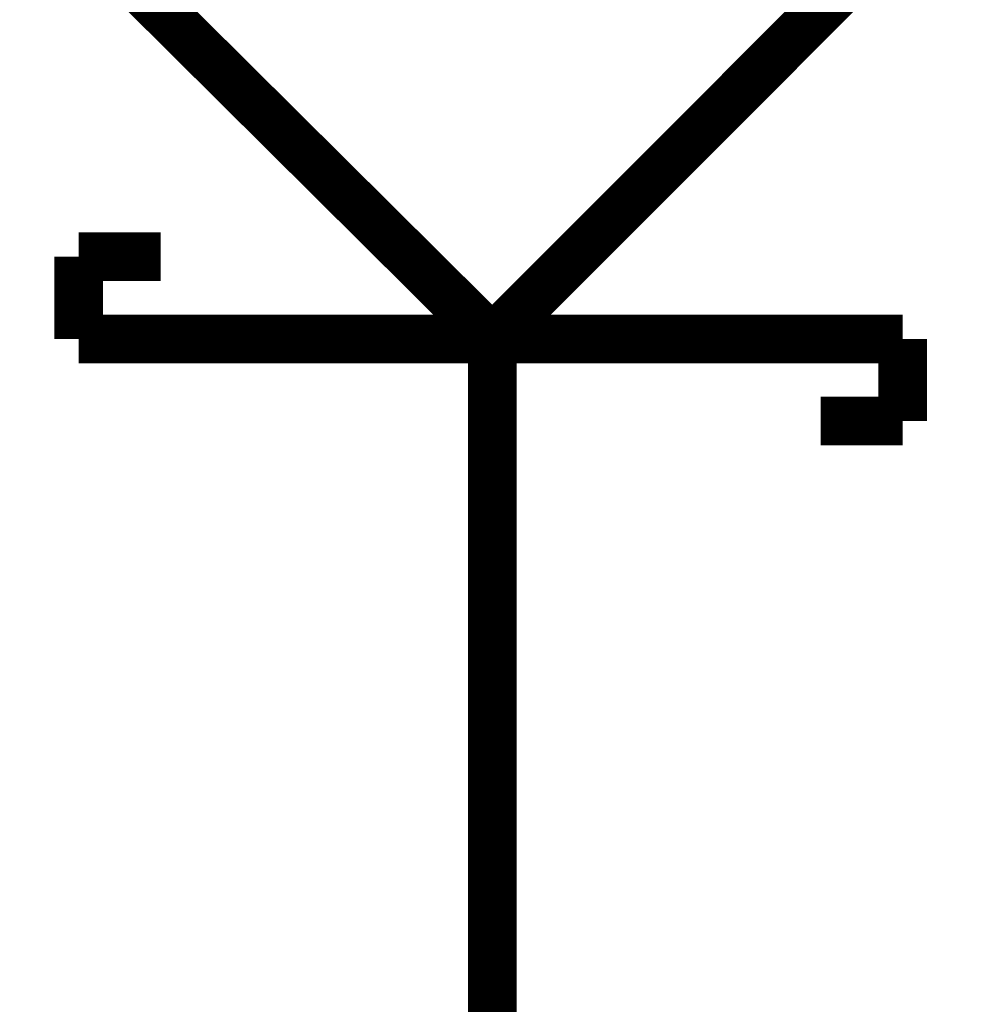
# Model space of a CAD drawing. Header units: inches. Extents: x 0 to 292, y 0 to 193.
# Tile 130 of 256: x 87 to 93, y 145 to 151. Entities that reach past the tile are written whole.
import ezdxf

# ---------------------------------------------------------------- set-up
doc = ezdxf.new("R2010")
doc.units = ezdxf.units.IN
doc.layers.add('Sheet', color=255, linetype='Continuous')

msp = doc.modelspace()

# ---------------------------------------------------------------- linework, layer by layer
at = {"layer": 'Sheet'}
msp.add_lwpolyline([(87.4819, 151.6019, 0.2997, 0.2997, 0), (90.0343, 149.068, 0.2997, 0.2997, 0), (92.5672, 151.6019, 0.2997, 0.2997, 0), (87.4819, 151.6019, 0.2997, 0.2997, 0)], format="xyseb", close=True, dxfattribs=at)
for points in [[(87.9885, 149.5748, 0.2997, 0.2997, 0), (87.4819, 149.5748, 0.2997, 0.2997, 0)], [(87.4819, 149.5748, 0.2997, 0.2997, 0), (87.4819, 149.068, 0.2997, 0.2997, 0)], [(92.5672, 149.068, 0.2997, 0.2997, 0), (87.4819, 149.068, 0.2997, 0.2997, 0)], [(90.0343, 149.068, 0.2997, 0.2997, 0), (90.0343, 146.5342, 0.2997, 0.2997, 0)], [(92.5672, 148.5613, 0.2997, 0.2997, 0), (92.5672, 149.068, 0.2997, 0.2997, 0)], [(92.5672, 148.5613, 0.2997, 0.2997, 0), (92.0606, 148.5613, 0.2997, 0.2997, 0)], [(90.0343, 146.5342, 0.2997, 0.2997, 0), (90.0343, 145.5207, 0.2997, 0.2997, 0)], [(90.0343, 142.9868, 0.2997, 0.2997, 0), (90.0343, 145.5207, 0.2997, 0.2997, 0)]]:
    msp.add_lwpolyline(points, format="xyseb", dxfattribs=at)

doc.saveas('drawing.dxf')
